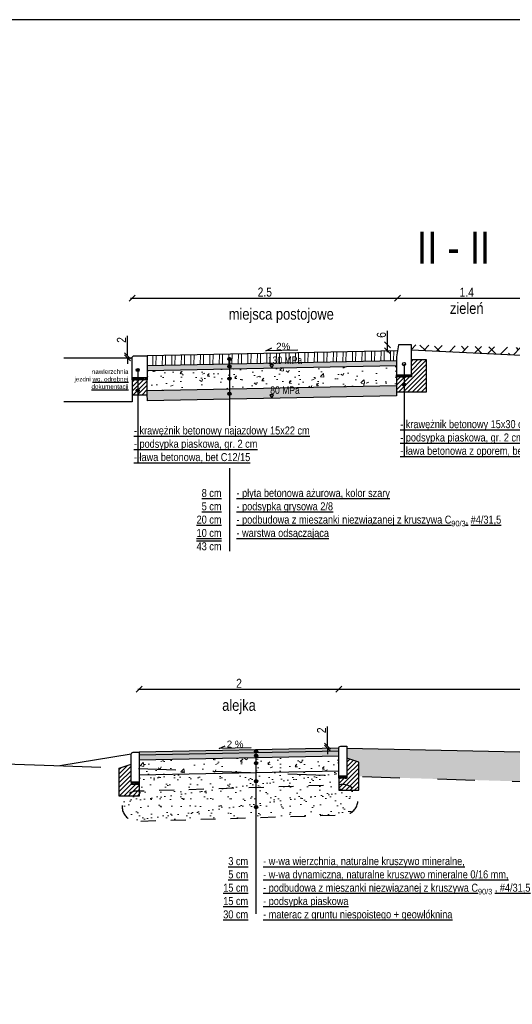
# Model space of a CAD drawing. Header units: metres. Extents: x 540 to 1285, y -13 to 406.
# Tile 5 of 16: x 705 to 803, y 209 to 406. Entities that reach past the tile are written whole.
import ezdxf

# ---------------------------------------------------------------- set-up
doc = ezdxf.new("R2010")
doc.units = ezdxf.units.M
doc.linetypes.add('1_1MM', pattern=[1, 0.5, -0.5])
for name, color, linetype in [('$DR - krawężniki', 1, 'Continuous'), ('$DR - opis', 1, 'Continuous'), ('$DR - przekrój normalny', 1, 'Continuous'), ('C-DROGI-PROFILE', 7, 'Continuous'), ('opis', 1, 'Continuous'), ('wypełnienie', 7, 'Continuous')]:
    doc.layers.add(name, color=color, linetype=linetype)
doc.layers.add('DR - wypełnienie', color=7, linetype='Continuous', lineweight=5)
doc.styles.add('Arial', font='arial.ttf')
doc.styles.add('ARIAL 2', font='ARIALN.TTF')
doc.dimstyles.new('przekroje normalne', dxfattribs={"dimscale": 30, "dimtxt": 0.3, "dimasz": 0.2, "dimexe": 0.08, "dimexo": 1, "dimgap": 0.05, "dimtad": 1, "dimdec": 1, "dimlfac": 0.01, "dimzin": 9, "dimdsep": 46, "dimtxsty": 'ARIAL 2', "dimblk": 'OBLIQUE', "dimcen": 0, "dimdle": 0.05, "dimse1": 1, "dimse2": 1, "dimclrt": 1, "dimadec": 0, "dimazin": 0, "dimtfac": 1, "dimtdec": 1, "dimtofl": 0, "dimtmove": 0, "dimatfit": 3, "dimldrblk": 'OBLIQUE', "dimfxl": 0.5, "dimfxlon": 1, "dimtolj": 1, "dimtzin": 1, "dimarcsym": 0})
pattern_1 = [(83.5, (-1095433.8026, -1183562.7506), (-0.7263383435, 0.65693068), [0, -0.77216, 0, -0.8636, 0, -0.8255]), (53.5, (-1095433.8026, -1183562.7506), (-0.4067514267, 1.64261709), [0, -0.41656, 0, -0.69596, 0, -0.2667]), (13.5, (-1095434.2366, -1183563.2), (1.09687129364, 1.1399812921), [0, -0.254, 0, -0.9144, 0, -1.1938]), (3.5, (-1095434.2366, -1183563.2), (0.7400978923, 1.408232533), [0, -0.127, 0, -0.59944, 0, -0.6858])]
pattern_2 = [(37.5, (828.2313, 826.953), (-0.096002, 2.9364794), [0, -2.31648, 0, -2.5908, 0, -2.4765]), (7.5, (828.2313, 826.953), (2.69714, 4.30095), [0, -1.24968, 0, -2.08788, 0, -0.8001]), (327.5, (826.3568, 826.953), (4.745954, 0.008623), [0, -0.762, 0, -2.7432, 0, -3.5814]), (317.5, (826.357, 826.953), (4.581339, 1.337576), [0, -0.381, 0, -1.79832, 0, -2.0574])]

# ---------------------------------------------------------------- blocks, each defined once
blk = doc.blocks.new('_OBLIQUE')
at = {"color": 0, "linetype": 'ByBlock'}
blk.add_line((-0.5, -0.5), (0.5, 0.5), dxfattribs=at)
blk = doc.blocks.new('*D103')
at = {"layer": '$DR - opis', "color": 0, "lineweight": -2, "transparency": 16777216}
blk.add_line((726.92, 350.15), (780.72, 350.15), dxfattribs=at)
at = {"layer": 'Defpoints', "color": 0, "transparency": 16777216}
for p in [(780.42, 350.15), (780.42, 339.61), (727.22, 338.2)]:
    blk.add_point(p, dxfattribs=at)
at = {"layer": '$DR - opis', "color": 0, "lineweight": -2, "transparency": 16777216, "xscale": 1.2, "yscale": 1.2, "zscale": 1.2, "rotation": 180}
blk.add_blockref('_OBLIQUE', (727.22, 350.15), dxfattribs=at)
at = {"layer": '$DR - opis', "color": 0, "lineweight": -2, "transparency": 16777216, "xscale": 1.2, "yscale": 1.2, "zscale": 1.2}
blk.add_blockref('_OBLIQUE', (780.42, 350.15), dxfattribs=at)
at = {"layer": '$DR - opis', "color": 1, "transparency": 16777216, "insert": (753.82, 351.37), "char_height": 1.8, "attachment_point": 5, "style": 'ARIAL 2'}
blk.add_mtext('\\A1;2.5', dxfattribs=at)
blk = doc.blocks.new('*D104')
at = {"layer": '$DR - opis', "color": 0, "lineweight": -2, "transparency": 16777216}
for p, q in [((778.43, 340.8), (778.43, 343.58)), ((778.43, 339.31), (778.43, 340.8))]:
    blk.add_line(p, q, dxfattribs=at)
at = {"layer": 'Defpoints', "color": 0, "transparency": 16777216}
for p in [(778.43, 340.8), (780.42, 339.61), (780.62, 340.8)]:
    blk.add_point(p, dxfattribs=at)
at = {"layer": '$DR - opis', "color": 0, "lineweight": -2, "transparency": 16777216, "xscale": 1.2, "yscale": 1.2, "zscale": 1.2}
for p, rotation in [((778.43, 340.8), 90), ((778.43, 339.61), 270)]:
    blk.add_blockref('_OBLIQUE', p, dxfattribs=dict(at, rotation=rotation))
at = {"layer": '$DR - opis', "color": 1, "transparency": 16777216, "insert": (777.21, 342.79), "char_height": 1.8, "attachment_point": 5, "rotation": 90, "style": 'ARIAL 2'}
blk.add_mtext('\\A1;6', dxfattribs=at)
blk = doc.blocks.new('*D106')
at = {"layer": '$DR - opis', "color": 0, "lineweight": -2, "transparency": 16777216}
blk.add_line((780.12, 350.15), (808.52, 350.15), dxfattribs=at)
at = {"layer": 'Defpoints', "color": 0, "transparency": 16777216}
for p in [(808.22, 350.15), (780.42, 339.61), (808.22, 339.8)]:
    blk.add_point(p, dxfattribs=at)
at = {"layer": '$DR - opis', "color": 0, "lineweight": -2, "transparency": 16777216, "xscale": 1.2, "yscale": 1.2, "zscale": 1.2, "rotation": 180}
blk.add_blockref('_OBLIQUE', (780.42, 350.15), dxfattribs=at)
at = {"layer": '$DR - opis', "color": 0, "lineweight": -2, "transparency": 16777216, "xscale": 1.2, "yscale": 1.2, "zscale": 1.2}
blk.add_blockref('_OBLIQUE', (808.22, 350.15), dxfattribs=at)
at = {"layer": '$DR - opis', "color": 1, "transparency": 16777216, "insert": (794.32, 351.35), "char_height": 1.8, "attachment_point": 5, "style": 'ARIAL 2'}
blk.add_mtext('\\A1;1.4', dxfattribs=at)
blk = doc.blocks.new('*D108')
at = {"layer": '$DR - opis', "color": 0, "lineweight": -2, "transparency": 16777216}
for p, q in [((726.26, 338.6), (726.26, 342.58)), ((726.26, 338.2), (726.26, 337))]:
    blk.add_line(p, q, dxfattribs=at)
at = {"layer": 'Defpoints', "color": 0, "transparency": 16777216}
for p in [(726.26, 338.6), (727.22, 338.2), (727.62, 338.6)]:
    blk.add_point(p, dxfattribs=at)
at = {"layer": '$DR - opis', "color": 0, "lineweight": -2, "transparency": 16777216, "xscale": 1.2, "yscale": 1.2, "zscale": 1.2}
for p, rotation in [((726.26, 338.6), 270), ((726.26, 338.2), 90)]:
    blk.add_blockref('_OBLIQUE', p, dxfattribs=dict(at, rotation=rotation))
at = {"layer": '$DR - opis', "color": 1, "transparency": 16777216, "insert": (725.06, 341.79), "char_height": 1.8, "attachment_point": 5, "rotation": 90, "style": 'ARIAL 2'}
blk.add_mtext('\\A1;2', dxfattribs=at)
blk = doc.blocks.new('*D123')
at = {"layer": '$DR - opis', "color": 0, "lineweight": -2, "transparency": 16777216}
for p, q in [((766.39, 260.34), (766.39, 264.32)), ((766.39, 259.94), (766.39, 258.74))]:
    blk.add_line(p, q, dxfattribs=at)
at = {"layer": 'Defpoints', "color": 0, "transparency": 16777216}
for p in [(766.39, 260.34), (768.65, 259.94), (769.05, 260.34)]:
    blk.add_point(p, dxfattribs=at)
at = {"layer": '$DR - opis', "color": 0, "lineweight": -2, "transparency": 16777216, "xscale": 1.2, "yscale": 1.2, "zscale": 1.2}
for p, rotation in [((766.39, 260.34), 270), ((766.39, 259.94), 90)]:
    blk.add_blockref('_OBLIQUE', p, dxfattribs=dict(at, rotation=rotation))
at = {"layer": '$DR - opis', "color": 1, "transparency": 16777216, "insert": (765.19, 263.53), "char_height": 1.8, "attachment_point": 5, "rotation": 90, "style": 'ARIAL 2'}
blk.add_mtext('\\A1;2', dxfattribs=at)
blk = doc.blocks.new('*D124')
at = {"layer": '$DR - opis', "color": 0, "lineweight": -2, "transparency": 16777216}
blk.add_line((728.35, 271.75), (768.95, 271.75), dxfattribs=at)
at = {"layer": 'Defpoints', "color": 0, "transparency": 16777216}
for p in [(768.65, 271.75), (728.65, 259.14), (768.65, 259.94)]:
    blk.add_point(p, dxfattribs=at)
at = {"layer": '$DR - opis', "color": 0, "lineweight": -2, "transparency": 16777216, "xscale": 1.2, "yscale": 1.2, "zscale": 1.2, "rotation": 180}
blk.add_blockref('_OBLIQUE', (728.65, 271.75), dxfattribs=at)
at = {"layer": '$DR - opis', "color": 0, "lineweight": -2, "transparency": 16777216, "xscale": 1.2, "yscale": 1.2, "zscale": 1.2}
blk.add_blockref('_OBLIQUE', (768.65, 271.75), dxfattribs=at)
at = {"layer": '$DR - opis', "color": 1, "transparency": 16777216, "insert": (748.65, 272.95), "char_height": 1.8, "attachment_point": 5, "style": 'ARIAL 2'}
blk.add_mtext('\\A1;2', dxfattribs=at)
blk = doc.blocks.new('*D125')
at = {"layer": '$DR - opis', "color": 0, "lineweight": -2, "transparency": 16777216}
blk.add_line((768.35, 271.75), (888.95, 271.75), dxfattribs=at)
at = {"layer": 'Defpoints', "color": 0, "transparency": 16777216}
for p in [(888.65, 271.75), (768.65, 259.94), (888.65, 257.86)]:
    blk.add_point(p, dxfattribs=at)
at = {"layer": '$DR - opis', "color": 0, "lineweight": -2, "transparency": 16777216, "xscale": 1.2, "yscale": 1.2, "zscale": 1.2, "rotation": 180}
blk.add_blockref('_OBLIQUE', (768.65, 271.75), dxfattribs=at)
at = {"layer": '$DR - opis', "color": 0, "lineweight": -2, "transparency": 16777216, "xscale": 1.2, "yscale": 1.2, "zscale": 1.2}
blk.add_blockref('_OBLIQUE', (888.65, 271.75), dxfattribs=at)
at = {"layer": '$DR - opis', "color": 1, "transparency": 16777216, "insert": (828.65, 272.97), "char_height": 1.8, "attachment_point": 5, "style": 'ARIAL 2'}
blk.add_mtext('\\A1;6', dxfattribs=at)

msp = doc.modelspace()

# ---------------------------------------------------------------- hatches: boundary and pattern name
at = {"layer": '$DR - krawężniki', "lineweight": 9}
h = msp.add_hatch(dxfattribs=at)
h.set_pattern_fill('ANSI31', color=251)
h.set_pattern_definition([(45, (-1095433.80257, -1183562.7506), (-0.44901280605, 0.44901280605), [])])
h.paths.add_polyline_path([(786.215, 331.402), (780.215, 331.402), (780.215, 334.402), (783.215, 334.402), (783.215, 337.802), (786.215, 337.802)])
at = {"layer": '$DR - krawężniki'}
h = msp.add_hatch(dxfattribs=at)
h.set_pattern_fill('AR-SAND', color=251, scale=0.03)
h.set_pattern_definition([(37.5, (-1095286.80257, -1183563.81057), (-0.009600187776, 0.293647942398), [0, -0.231648, 0, -0.25908, 0, -0.24765]), (7.5, (-1095286.80257, -1183563.81057), (0.26971396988, 0.43009506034), [0, -0.124968, 0, -0.208788, 0, -0.08001]), (327.5, (-1095286.99002, -1183563.81057), (0.474595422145, 0.000862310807), [0, -0.0762, 0, -0.27432, 0, -0.35814]), (317.5, (-1095286.99, -1183563.81057), (0.45813387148, 0.13375759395), [0, -0.0381, 0, -0.179832, 0, -0.20574])])
h.paths.add_polyline_path([(730.215, 333.802), (730.215, 334.202), (727.215, 334.202), (727.215, 333.802)])
at = {"layer": '$DR - krawężniki', "lineweight": 9}
h = msp.add_hatch(dxfattribs=at)
h.set_pattern_fill('ANSI31', color=251)
h.set_pattern_definition([(45, (-1095386.80257, -1183561.8106), (-0.44901280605, 0.44901280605), [])])
h.paths.add_polyline_path([(730.215, 333.802), (727.215, 333.802), (727.215, 330.802), (730.215, 330.802)])
at = {"layer": '$DR - krawężniki'}
h = msp.add_hatch(dxfattribs=at)
h.set_pattern_fill('AR-SAND', color=251, scale=0.03)
h.set_pattern_definition([(37.5, (-147.08068, 74.89766), (-0.00960019, 0.29364794), [0, -0.231648, 0, -0.25908, 0, -0.24765]), (7.5, (-147.08068, 74.89766), (0.26971397, 0.43009506), [0, -0.124968, 0, -0.208788, 0, -0.08001]), (327.5, (-147.26813, 74.89766), (0.47459542, 0.00086231), [0, -0.0762, 0, -0.27432, 0, -0.35814]), (317.5, (-147.26813, 74.89766), (0.45813387, 0.1337576), [0, -0.0381, 0, -0.179832, 0, -0.20574])])
h.paths.add_polyline_path([(783.215, 334.402), (780.215, 334.402), (780.215, 334.802), (783.215, 334.802)])
at = {"layer": '$DR - opis', "transparency": 33554636}
h = msp.add_hatch(dxfattribs=at)
h.set_pattern_fill('ANSI38', color=82, scale=3)
h.set_pattern_definition([(45, (-1094981.4026, -1183564.1506), (-1.3470384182, 1.3470384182), []), (135, (-1094981.4026, -1183564.1506), (-4.0411152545, 1.3470384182), [4.7625, -2.8575])])
h.paths.add_polyline_path([(806.615, 338.638), (783.215, 339.802), (783.215, 340.802), (806.615, 340.202)])
at = {"layer": '$DR - opis'}
h = msp.add_hatch(color=256, dxfattribs=at)
h.dxf.hatch_style = 1
h.paths.add_polyline_path([(746.41, 337.954, -1), (747.05, 337.954, -1)])
h = msp.add_hatch(color=256, dxfattribs=at)
h.dxf.hatch_style = 1
edge = h.paths.add_edge_path()
edge.add_arc((728.332, 335.771), 0.32, 0, 360)
edge = h.paths.add_edge_path()
edge.add_arc((728.332, 333.976), 0.32, 0, 360)
h = msp.add_hatch(color=256, dxfattribs=at)
h.dxf.hatch_style = 1
h.paths.add_polyline_path([(746.41, 336.462, -1), (747.05, 336.462, -1)])
h = msp.add_hatch(color=256, dxfattribs=at)
h.dxf.hatch_style = 1
h.paths.add_polyline_path([(781.419, 336.943, 1), (782.059, 336.943, 1)])
h.paths.add_polyline_path([(782.059, 334.51, 1), (781.419, 334.51, 1)])
h = msp.add_hatch(color=256, dxfattribs=at)
h.dxf.hatch_style = 1
h.paths.add_polyline_path([(746.41, 334.033, -1), (747.05, 334.033, -1)])
h = msp.add_hatch(color=256, dxfattribs=at)
h.dxf.hatch_style = 1
h.paths.add_polyline_path([(728.652, 331.639, 1), (728.012, 331.639, 1)])
h = msp.add_hatch(color=256, dxfattribs=at)
h.dxf.hatch_style = 1
h.paths.add_polyline_path([(782.059, 332.81, 1), (781.419, 332.81, 1)])
h = msp.add_hatch(color=256, dxfattribs=at)
h.dxf.hatch_style = 1
h.paths.add_polyline_path([(746.41, 330.999, -1), (747.05, 330.999, -1)])
h = msp.add_hatch(color=256, dxfattribs=at)
h.dxf.hatch_style = 1
h.paths.add_polyline_path([(751.749, 259.297, -1), (752.389, 259.297, -1)])
h = msp.add_hatch(color=256, dxfattribs=at)
h.dxf.hatch_style = 1
h.paths.add_polyline_path([(751.749, 258.435, -1), (752.389, 258.435, -1)])
h = msp.add_hatch(dxfattribs=at)
h.set_pattern_fill('ANSI31')
h.set_pattern_definition([(45, (96.3827, 381.8112), (-0.4490128, 0.4490128), [])])
h.paths.add_polyline_path([(728.646, 252.741), (728.646, 250.341), (724.646, 250.341), (724.646, 255.941), (727.046, 256.725), (727.046, 252.741)])
h = msp.add_hatch(color=256, dxfattribs=at)
h.dxf.hatch_style = 1
h.paths.add_polyline_path([(751.749, 256.942, -1), (752.389, 256.942, -1)])
h = msp.add_hatch(dxfattribs=at)
h.set_pattern_fill('ANSI31')
h.set_pattern_definition([(45, (48.3827, 383.0112), (-0.4490128, 0.4490128), [])])
h.paths.add_polyline_path([(768.646, 253.941), (768.646, 251.541), (772.646, 251.541), (772.646, 257.141), (770.246, 257.925), (770.246, 253.941)])
h = msp.add_hatch(color=256, dxfattribs=at)
h.dxf.hatch_style = 1
h.paths.add_polyline_path([(751.749, 253.328, -1), (752.389, 253.328, -1)])
h = msp.add_hatch(color=256, dxfattribs=at)
h.dxf.hatch_style = 1
h.paths.add_polyline_path([(751.749, 248.14, -1), (752.389, 248.14, -1)])
h = msp.add_hatch()
h.set_pattern_fill('AR-SAND', color=256, scale=0.03)
h.set_pattern_definition([(37.5, (-2.21113, -6.76377), (-0.00960019, 0.29364794), [0, -0.231648, 0, -0.25908, 0, -0.24765]), (7.5, (-2.21113, -6.76377), (0.26971397, 0.43009506), [0, -0.124968, 0, -0.208788, 0, -0.08001]), (327.5, (-2.39858, -6.76377), (0.47459542, 0.00086231), [0, -0.0762, 0, -0.27432, 0, -0.35814]), (317.5, (-2.3986, -6.76377), (0.45813387, 0.1337576), [0, -0.0381, 0, -0.179832, 0, -0.20574])])
h.paths.add_polyline_path([(727.046, 253.141), (728.646, 253.141), (728.646, 252.741), (727.046, 252.741)])
h = msp.add_hatch()
h.set_pattern_fill('AR-SAND', color=256, scale=0.03)
h.set_pattern_definition([(37.5, (-50.21113, -5.56377), (-0.00960019, 0.29364794), [0, -0.231648, 0, -0.25908, 0, -0.24765]), (7.5, (-50.21113, -5.56377), (0.26971397, 0.43009506), [0, -0.124968, 0, -0.208788, 0, -0.08001]), (327.5, (-50.39858, -5.56377), (0.47459542, 0.00086231), [0, -0.0762, 0, -0.27432, 0, -0.35814]), (317.5, (-50.3986, -5.56377), (0.45813387, 0.1337576), [0, -0.0381, 0, -0.179832, 0, -0.20574])])
h.paths.add_polyline_path([(770.246, 254.341), (768.646, 254.341), (768.646, 253.941), (770.246, 253.941)])
at = {"layer": 'DR - wypełnienie'}
h = msp.add_hatch(dxfattribs=at)
h.set_pattern_fill('ANSI32', color=252, angle=44)
h.set_pattern_definition([(89, (-1095433.8026, -1183562.7506), (-1.9047098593, 0.0332468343), []), (89, (-1095433.1566, -1183562.1267), (-1.9047098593, 0.0332468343), [])])
h.paths.add_polyline_path([(730.215, 338.602), (730.215, 336.602), (780.215, 337.602), (780.215, 339.602)])
h = msp.add_hatch(dxfattribs=at)
h.set_pattern_fill('AR-SAND', color=252, scale=0.1, angle=46)
h.set_pattern_definition(pattern_1)
h.paths.add_polyline_path([(730.215, 336.602), (730.215, 335.602), (780.215, 336.602), (780.215, 337.602)])
at = {"layer": 'DR - wypełnienie', "lineweight": 5}
h = msp.add_hatch(dxfattribs=at)
h.set_pattern_fill('AR-CONC', color=252, scale=0.15)
h.set_pattern_definition([(50, (-1095433.8026, -1183562.7506), (5.46554007, -0.478172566), [0.5715, -6.2865]), (355, (-1095433.8026, -1183562.7506), (-1.057302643, 5.731705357), [0.4572, -5.029217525]), (100.4514447, (-1095433.347, -1183562.7904), (4.408237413, 5.253532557), [0.485700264, -5.342707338]), (46.1842, (-1095433.8026, -1183561.2266), (8.132371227, -1.261269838), [0.85725, -9.42975]), (96.6355576, (-1095433.125, -1183561.332), (7.12212402, 7.422783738), [0.728550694, -8.014068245]), (351.18415117, (-1095433.8026, -1183561.2266), (7.12212402, 7.422783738), [0.68579901, -7.543791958]), (21, (-1095433.0406, -1183561.6076), (4.548431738, -3.067955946), [0.5715, -6.2865]), (326, (-1095433.0406, -1183561.6076), (1.85406085, 5.525638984), [0.4572, -5.0292]), (71.451445, (-1095432.6615, -1183561.863), (6.402492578, 2.457683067), [0.485700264, -5.342698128]), (37.5, (-1095433.8026, -1183562.7506), (0.0926580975, 2.5366511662), [0, -4.96824, 0, -5.1054, 0, -5.04825]), (7.5, (-1095433.8026, -1183562.7506), (2.0045898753, 3.0054172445), [0, -2.91084, 0, -4.85394, 0, -1.92405]), (327.5, (-1095435.5018, -1183562.7506), (4.067717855, -0.1718623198), [0, -1.905, 0, -5.9436, 0, -7.8867]), (317.5, (-1095436.264, -1183562.7506), (4.4438754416, 0.762794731), [0, -2.4765, 0, -3.94716, 0, -5.6007])])
h.paths.add_polyline_path([(730.215, 335.602), (730.215, 331.602), (780.215, 332.602), (780.215, 336.602)])
at = {"layer": 'DR - wypełnienie'}
h = msp.add_hatch(dxfattribs=at)
h.set_pattern_fill('AR-SAND', color=252, scale=0.1, angle=46)
h.set_pattern_definition(pattern_1)
h.paths.add_polyline_path([(730.215, 331.602), (730.215, 329.602), (780.215, 330.602), (780.215, 332.602)])
h = msp.add_hatch(dxfattribs=at)
h.set_pattern_fill('HONEY', color=252, scale=0.2, angle=2)
h.set_pattern_definition([(2, (-1096688.41462, -1182982.76455), (0.186545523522, 0.116566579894), [0.127, -0.254]), (122, (-1096688.41462, -1182982.76455), (-0.1942223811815, 0.103269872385), [0.127, -0.254]), (62, (-1096688.41462, -1182982.76455), (-0.0076768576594, 0.219836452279), [-0.254, 0.127])])
h.paths.add_polyline_path([(768.646, 259.341), (768.646, 259.941), (728.646, 259.141), (728.646, 258.541)])
h = msp.add_hatch(dxfattribs=at)
h.set_pattern_fill('GRAVEL', color=252, scale=0.2, angle=2)
h.set_pattern_definition([(230.0127875, (-1096687.71901, -1182981.72364), (-7.8039276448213, -9.422092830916), [0.136688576, -13.5321934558]), (186.969741, (-1096687.806845, -1182981.828373), (12.1491150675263, 1.4408758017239), [0.234561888, -23.2216195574]), (134.5104471, (-1096688.039674, -1182981.856836), (10.5438475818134, -10.814612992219), [0.165392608, -16.37388911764]), (269.273689, (-1096688.42681, -1182982.12451), (0.3062233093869, 20.3430794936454), [0.213601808, -21.1465749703]), (294.83365418, (-1096688.429516, -1182982.338094), (-5.5024000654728, 12.0072835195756), [0.20945348, -20.73592309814]), (359.273689, (-1096688.34155, -1182982.52818), (-20.3430794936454, 0.3062233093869), [0.213601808, -21.1465749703]), (39.69424047, (-1096688.127963, -1182982.530888), (-12.845375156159, -10.6147633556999), [0.282477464, -27.9652461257]), (74.25532837, (-1096687.910607, -1182982.350472), (6.3275940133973, 22.58658898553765), [0.266687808, -26.40210264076]), (123.42956562, (-1096687.83824, -1182982.09379), (-8.5840011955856, 12.9162909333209), [0.2143252, -21.2182182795]), (177.2363583, (-1096687.95632, -1182981.91492), (11.2046497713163, -0.6253443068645), [0.244685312, -11.98957478]), (224.3974378, (-1096688.200716, -1182981.903124), (-11.7945361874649, -11.594686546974), [0.316431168, -31.3267090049]), (140.81407483, (-1096687.42123, -1182982.09956), (-7.320414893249, 5.8440812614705), [0.108001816, -10.69222632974]), (173.4692344, (-1096687.50494, -1182982.03132), (13.2708698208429, -1.5698096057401), [0.205472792, -20.3418555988]), (227, (-1096687.7091, -1182982.00795), (0.03545788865, -1.01538108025), [0.143683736, -1.2931572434]), (205.19859051, (-1096687.78441, -1182981.88859), (5.005989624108, 2.2080516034), [0.077376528, -7.66024894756]), (293.80140949, (-1096687.85442, -1182981.92153), (-1.12175474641, 3.010685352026), [0.109426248, -5.361901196]), (32.96375653, (-1096687.81026, -1182982.02165), (2.975227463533, 2.137135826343), [0.177727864, -5.74651926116]), (163.56505118, (-1096687.66115, -1182981.92495), (2.0662200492, -0.944465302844), [0.128514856, -3.0843592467]), (18.389540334, (-1096688.443344, -1182981.942096), (10.0474371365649, 3.4007221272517), [0.1800352, -17.823530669]), (72.34617594, (-1096688.2725, -1182981.8853), (-3.6714875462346, -11.3110234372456), [0.151039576, -14.9528862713]), (295.19859051, (-1096687.66824, -1182981.72187), (-2.208051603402, 5.005989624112), [0.15475204, -7.58287343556]), (345.61045967, (-1096687.60235, -1182981.861897), (-10.2601844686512, 2.691564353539), [0.1800352, -17.823530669]), (341.44395478, (-1096688.42136, -1182982.57163), (-5.147821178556, 1.853472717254), [0.17361408, -8.50709372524]), (296.7751406, (-1096688.25677, -1182982.62688), (-5.4669421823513, 10.9919024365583), [0.145468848, -14.4014373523]), (68.80140949, (-1096687.62263, -1182982.7369), (1.853472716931, 5.147821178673), [0.15475204, -7.58287343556]), (19.35402464, (-1096687.56667, -1182982.592616), (-13.0581224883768, -4.5224768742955), [0.170313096, -16.8609503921]), (71.44395478, (-1096688.12016, -1182982.75427), (-1.85347271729, -5.147821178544), [0.08680704, -8.59390076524]), (103.309932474, (-1096687.68355, -1182982.73902), (-1.15721263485, 4.026066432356), [0.05180584, -5.1287979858]), (167.963756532, (-1096687.69548, -1182982.6886), (3.081601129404, -0.909007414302), [0.20945348, -3.9796218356]), (188.00900596, (-1096687.900325, -1182982.64493), (10.1183529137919, 1.3699599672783), [0.1941068, -19.21654594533]), (305.69006753, (-1096687.80707, -1182982.11303), (-1.08629685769, 1.99530427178), [0.146529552, -3.5167105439]), (355.15722659, (-1096687.721585, -1182982.232043), (17.332394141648, -1.4279780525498), [0.255822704, -25.326403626]), (62.9453959, (-1096687.46668, -1182982.25364), (-3.8133191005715, -7.249499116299), [0.104603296, -10.35575692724]), (92, (-1096687.4191, -1182982.1605), (-1.0508389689, 0.9799231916), [0.06096, -0.95504]), (122.25643716, (-1096687.921696, -1182982.61518), (4.309729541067, -6.965836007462), [0.141146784, -13.9735763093]), (50.0127875, (-1096687.99703, -1182982.49582), (7.803927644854, 9.4220928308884), [0.273377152, -13.3955048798]), (2, (-1096687.8214, -1182982.2864), (0.9799231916, 1.0508389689), [0.26416, -0.75184]), (327.3048465, (-1096687.55735, -1182982.27714), (10.4020160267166, -6.7530886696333), [0.160643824, -15.90372668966]), (256.0546041, (-1096687.42216, -1182982.36391), (-0.873549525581, -4.096982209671), [0.147931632, -7.2486600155]), (209.64597536, (-1096687.45781, -1182982.507485), (-18.9376616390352, -10.827510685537), [0.24085804, -23.8449857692]), (177.42607874, (-1096687.66714, -1182982.626624), (-13.2354119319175, 0.5544285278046), [0.254811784, -25.2263385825])])
h.paths.add_polyline_path([(768.646, 258.341), (768.646, 259.341), (728.646, 258.541), (728.646, 257.541)])
at = {"layer": 'DR - wypełnienie', "lineweight": 5}
h = msp.add_hatch(dxfattribs=at)
h.set_pattern_fill('AR-CONC', color=252, scale=0.15)
h.set_pattern_definition([(50, (-1096688.4146, -1182982.7646), (5.46554007, -0.478172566), [0.5715, -6.2865]), (355, (-1096688.4146, -1182982.7646), (-1.057302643, 5.731705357), [0.4572, -5.029217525]), (100.4514447, (-1096687.959, -1182982.8044), (4.408237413, 5.253532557), [0.485700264, -5.342707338]), (46.1842, (-1096688.4146, -1182981.2406), (8.132371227, -1.261269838), [0.85725, -9.42975]), (96.6355576, (-1096687.737, -1182981.346), (7.12212402, 7.422783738), [0.728550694, -8.014068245]), (351.18415117, (-1096688.415, -1182981.2406), (7.12212402, 7.422783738), [0.68579901, -7.543791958]), (21, (-1096687.6526, -1182981.6216), (4.548431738, -3.067955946), [0.5715, -6.2865]), (326, (-1096687.6526, -1182981.6216), (1.85406085, 5.525638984), [0.4572, -5.0292]), (71.451445, (-1096687.2736, -1182981.877), (6.402492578, 2.457683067), [0.485700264, -5.342698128]), (37.5, (-1096688.4146, -1182982.7646), (0.0926580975, 2.5366511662), [0, -4.96824, 0, -5.1054, 0, -5.04825]), (7.5, (-1096688.4146, -1182982.7646), (2.0045898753, 3.0054172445), [0, -2.91084, 0, -4.85394, 0, -1.92405]), (327.5, (-1096690.1139, -1182982.7646), (4.067717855, -0.1718623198), [0, -1.905, 0, -5.9436, 0, -7.8867]), (317.5, (-1096690.876, -1182982.7646), (4.4438754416, 0.762794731), [0, -2.4765, 0, -3.94716, 0, -5.6007])])
h.paths.add_polyline_path([(768.646, 255.341), (768.646, 258.341), (728.646, 257.541), (728.646, 254.541)])
at = {"layer": 'wypełnienie', "lineweight": 5}
h = msp.add_hatch(dxfattribs=at)
h.set_pattern_fill('AR-SAND', color=256, scale=0.3, style=0)
h.set_pattern_definition(pattern_2)
h.paths.add_polyline_path([(884.646, 254.661), (887.046, 255.445), (887.046, 257.461), (770.246, 259.962), (770.246, 257.925), (772.646, 257.141), (772.646, 254.3), (782.051, 253.965), (884.646, 250.928)])
h.paths.add_polyline_path([(1168.646, 253.761), (1171.046, 254.545), (1171.046, 256.188), (1054.246, 257.307), (1054.246, 255.445), (1056.646, 254.661), (1056.646, 249.081, -0.4141978), (1058.646, 247.082), (1058.646, 244.957), (1067.579, 244.639), (1107.476, 243.386), (1168.68, 242.156, -0.5724976), (1172.184, 248.125), (1168.646, 248.161)])
h = msp.add_hatch(dxfattribs=at)
h.set_pattern_fill('AR-SAND', color=256, scale=0.3, style=0)
h.set_pattern_definition(pattern_2)
h.paths.add_polyline_path([(728.646, 254.541), (756.351, 255.095), (756.351, 252.157), (730.655, 251.362, 0.104555), (728.646, 250.872), (728.646, 253.141)])
h.paths.add_polyline_path([(768.646, 252.537), (768.646, 255.341), (756.351, 255.095), (756.351, 252.157)])
h = msp.add_hatch(dxfattribs=at)
h.set_pattern_fill('AR-SAND', color=256, scale=0.3, style=0)
h.set_pattern_definition(pattern_2)
edge = h.paths.add_edge_path()
edge.add_line((745.882, 251.855), (745.882, 245.85))
edge.add_line((745.882, 245.85), (768.945, 246.564))
edge.add_arc((769.558, 249.53), 3.029, 258.32719, 456.08814)
edge.add_line((769.237, 252.541), (768.069, 252.541))
edge.add_line((768.069, 252.541), (745.882, 251.855))
edge = h.paths.add_edge_path()
edge.add_line((745.882, 251.855), (728.655, 251.322))
edge.add_arc((728.259, 248.296), 3.052, 82.53656, 283.36688)
edge.add_line((728.965, 245.327), (745.882, 245.85))
edge.add_line((745.882, 245.85), (745.882, 251.855))

# ---------------------------------------------------------------- linework, layer by layer
at = {"layer": '$DR - krawężniki', "color": 2}
msp.add_lwpolyline([(780.215, 334.802), (783.215, 334.802), (783.215, 340.802), (780.615, 340.802), (780.215, 338.402)], close=True, dxfattribs=at)
msp.add_lwpolyline([(730.215, 334.202), (727.215, 334.202), (727.215, 338.202, -0.4142136), (727.615, 338.602), (730.215, 338.602)], format="xyb", close=True, dxfattribs=at)
at = {"layer": '$DR - krawężniki', "color": 1}
for points in [[(780.215, 334.402), (780.215, 331.402), (786.215, 331.402), (786.215, 337.802), (783.215, 337.802)], [(730.215, 334.202), (730.215, 333.802), (727.215, 333.802), (727.215, 334.202)], [(727.215, 333.802), (727.215, 330.802), (730.215, 330.802), (730.215, 333.802)], [(783.215, 334.802), (783.215, 334.402), (780.215, 334.402), (780.215, 334.802)]]:
    msp.add_lwpolyline(points, dxfattribs=at)
at = {"layer": '$DR - opis', "transparency": 33554687, "flags": 128}
for points in [[(780.416, 339.606), (730.215, 338.602)], [(760.451, 339.764), (754.053, 339.613), (755.231, 340.178)], [(780.215, 337.602), (730.215, 336.602)], [(746.707, 337.795), (746.707, 324.566)], [(780.215, 336.602), (730.215, 335.602)], [(780.215, 332.602), (730.215, 331.602)], [(730.189, 330.907), (730.215, 329.602)], [(780.215, 331.402), (780.215, 330.602), (730.215, 329.602)], [(746.707, 316.106), (746.707, 299.411)], [(768.646, 259.941), (728.646, 259.141)], [(768.646, 259.341), (728.646, 258.541)], [(751.088, 260.016), (744.69, 259.864), (745.868, 260.429)], [(752.046, 259.269), (752.046, 226.727)], [(728.646, 253.141), (728.646, 250.341), (724.646, 250.341), (724.646, 255.941), (727.046, 256.725)], [(768.646, 258.341), (728.646, 257.541)], [(768.646, 254.341), (768.646, 251.541), (772.646, 251.541), (772.646, 257.141), (770.246, 257.925)], [(768.646, 255.341), (728.646, 254.541)]]:
    msp.add_lwpolyline(points, dxfattribs=at)
at = {"layer": '$DR - opis', "color": 82, "transparency": 33554636, "flags": 128}
msp.add_lwpolyline([(783.215, 339.802), (806.615, 338.638)], dxfattribs=at)
at = {"layer": '$DR - opis', "transparency": 33554687, "flags": 128}
for points in [[(755.58, 336.785), (754.85, 336.785), (755.215, 336.102)], [(755.58, 330.785), (754.85, 330.785), (755.215, 330.102)]]:
    msp.add_lwpolyline(points, close=True, dxfattribs=at)
at = {"layer": '$DR - opis', "color": 94, "transparency": 33554687, "flags": 128}
for points in [[(727.046, 258.755), (712.703, 256.439)], [(770.246, 259.962), (887.046, 257.461)]]:
    msp.add_lwpolyline(points, dxfattribs=at)
at = {"layer": '$DR - opis', "color": 192, "linetype": '1_1MM', "lineweight": 30, "ltscale": 6, "flags": 128}
msp.add_lwpolyline([(728.965, 245.327), (768.945, 246.564, 1.2410879), (768.636, 252.559), (728.655, 251.322, 1.2005603)], format="xyb", close=True, dxfattribs=at)
at = {"layer": '$DR - opis'}
for centre in [(746.73, 337.954), (728.332, 335.771), (746.73, 336.462), (781.739, 336.943), (728.332, 333.976), (746.73, 334.033), (781.739, 334.51), (728.332, 331.639), (781.739, 332.81), (746.73, 330.999), (752.069, 259.297), (752.069, 258.435), (752.069, 256.942), (752.069, 253.328), (752.069, 248.14)]:
    msp.add_circle(centre, 0.32, dxfattribs=at)
at = {"linetype": 'Continuous'}
msp.add_lwpolyline([(570.089, 0.354), (1285.089, 0.354), (1285.089, 405.983), (570.089, 405.983)], close=True, dxfattribs=at)
at = {"flags": 128}
for points in [[(713.51, 338.202), (727.215, 338.202)], [(727.215, 330.802), (727.215, 329.38), (713.51, 329.38)]]:
    msp.add_lwpolyline(points, dxfattribs=at)
at = {"color": 2}
for points in [[(727.446, 259.141), (728.646, 259.141), (728.646, 253.141), (727.046, 253.141), (727.046, 258.741, -0.4142136)], [(769.046, 260.341), (770.246, 260.341), (770.246, 254.341), (768.646, 254.341), (768.646, 259.941, -0.4142136)]]:
    msp.add_lwpolyline(points, format="xyb", close=True, dxfattribs=at)
at = {"color": 32, "linetype": '1_1MM', "lineweight": 30, "ltscale": 15, "flags": 128}
msp.add_lwpolyline([(713.471, 256.412), (782.051, 253.965), (920.682, 249.861), (1067.579, 244.639), (1107.476, 243.386), (1246.549, 240.591)], dxfattribs=at)
at = {"color": 1}
for points in [[(727.046, 253.141), (727.046, 252.741), (728.646, 252.741), (728.646, 253.141)], [(770.246, 254.341), (770.246, 253.941), (768.646, 253.941), (768.646, 254.341)]]:
    msp.add_lwpolyline(points, dxfattribs=at)
at = {"layer": 'C-DROGI-PROFILE', "color": 94, "linetype": 'Continuous', "lineweight": -3}
msp.add_lwpolyline([(699.755, 256.901), (713.471, 256.412)], dxfattribs=at)
at = {"layer": 'opis', "flags": 128}
for points in [[(728.332, 335.771), (728.332, 317.111)], [(781.739, 336.943), (781.739, 318.283)]]:
    msp.add_lwpolyline(points, dxfattribs=at)

# ---------------------------------------------------------------- texts
at = {"layer": '$DR - przekrój normalny', "insert": (791.677, 363.501), "char_height": 6.4, "width": 49.96021, "attachment_point": 2, "style": 'ARIAL 2'}
msp.add_mtext('\\A1;\\pt34.743;II - II', dxfattribs=at)
at = {"color": 1, "char_height": 1.5, "attachment_point": 5, "style": 'ARIAL 2'}
for s, insert in [('\\A1;130 MPa', (757.873, 337.71)), ('\\A1;80 MPa', (757.873, 331.71))]:
    msp.add_mtext(s, dxfattribs=dict(at, insert=insert))
at = {"layer": 'opis', "style": 'ARIAL 2'}
for s, insert, char_height, width, attachment_point in [('\\A1;\\pt12.214;zieleń', (794.318, 349.255), 2.25, 61.68964, 2), ('\\A1;\\pt12.214;miejsca postojowe', (757.125, 348.106), 2.25, 61.68964, 2), ('\\A1;\\pt9.6;{\\L- krawężnik betonowy 15x30 cm\\P- podsypka piaskowa, gr. 2 cm\\P- ława betonowa z oporem, bet C12/15}', (780.978, 321.993), 1.6, 75.17282, 4), ('\\A1;\\pt9.6;{\\L- krawężnik betonowy najazdowy 15x22 cm\\P- podsypka piaskowa, gr. 2 cm\\P- ława betonowa, bet C12/15}', (727.571, 320.821), 1.6, 75.17282, 4), ('\\A1;\\pt8;{\\L  8 cm^I- płyta betonowa ażurowa, kolor szary\\P  5 cm^I- podsypka grysowa 2/8\\P20 cm^I- podbudowa z mieszanki niezwiązanej z kruszywa C\\H0.7x;\\S^ 90\\/3;\\H1.4286x;, #4/31,5\\P10 cm^I- warstwa odsączająca\\P\\l\\O43 cm}', (740.144, 305.753), 1.6, 75.17282, 4), ('\\A1;\\pt12.214;alejka', (748.646, 269.689), 2.25, 61.68964, 2), ('\\A1;\\pt8;{\\L  3 cm^I- w-wa wierzchnia, naturalne kruszywo mineralne, \\P  5 cm^I- w-wa dynamiczna, naturalne kruszywo mineralne 0/16 mm, \\P15 cm^I- podbudowa z mieszanki niezwiązanej z kruszywa C\\H0.7x;\\S^ 90\\/3;\\H1.4286x; , #4/31,5\\P\\H0.99998x;15 cm^I- podsypka piaskowa\\P30 cm^I- materac z gruntu niespoistego + geowłóknina}', (745.483, 231.732), 1.6, 75.17282, 4)]:
    msp.add_mtext(s, dxfattribs=dict(at, insert=insert, char_height=char_height, width=width, attachment_point=attachment_point))
at = {"layer": 'opis', "char_height": 2.1, "attachment_point": 6, "rotation": 359.60352, "style": 'Arial'}
for s, insert, width in [('\\A1;{\\H0.66667x;2%\\H1.5x;\\L                                                       }', (758.919, 340.491), 6.05758), ('\\A1;{\\H0.66667x;2 %\\H1.5x;\\L                                                       }', (749.556, 260.743), 6.75075)]:
    msp.add_mtext(s, dxfattribs=dict(at, insert=insert, width=width))

# ---------------------------------------------------------------- dimensions: what is measured, and where the dimension line sits
at = {"layer": '$DR - opis', "transparency": 33554636}
dim = msp.add_linear_dim(base=(780.416, 350.147), p1=(727.215, 338.202), p2=(780.416, 339.606), text='2.5', dimstyle='przekroje normalne', override={"dimscale": 6, "dimlfac": 0.05, "dimtmove": 1}, dxfattribs=at)
dim.commit()
dim.dimension.update_dxf_attribs({"geometry": '*D103', "text_midpoint": (753.815, 351.366)})
for base, p1, p2, picture, middle in [((808.215, 350.147), (780.416, 339.606), (808.215, 339.802), '*D106', (794.315, 351.35)), ((768.646, 271.75), (728.646, 259.141), (768.646, 259.941), '*D124', (748.646, 272.953)), ((888.646, 271.75), (768.646, 259.941), (888.646, 257.861), '*D125', (828.646, 272.969))]:
    dim = msp.add_linear_dim(base=base, p1=p1, p2=p2, dimstyle='przekroje normalne', override={"dimscale": 6, "dimlfac": 0.05, "dimtmove": 1}, dxfattribs=at)
    dim.commit()
    dim.dimension.update_dxf_attribs({"geometry": picture, "text_midpoint": middle})
for base, p1, p2, picture, middle in [((778.432, 340.802), (780.416, 339.606), (780.615, 340.802), '*D104', (777.213, 342.79)), ((766.39, 260.341), (768.646, 259.941), (769.046, 260.341), '*D123', (765.186, 263.531))]:
    dim = msp.add_linear_dim(base=base, p1=p1, p2=p2, angle=90, dimstyle='przekroje normalne', override={"dimscale": 6, "dimdec": 0, "dimlfac": 5}, dxfattribs=at)
    dim.commit()
    dim.dimension.update_dxf_attribs({"geometry": picture, "text_midpoint": middle})

# ---------------------------------------------------------------- next in the draw order: texts
at = {"layer": 'opis', "insert": (726.473, 333.796), "char_height": 0.9, "width": 15.22656, "attachment_point": 6, "style": 'Arial', "bg_fill": 3, "box_fill_scale": 1.5, "bg_fill_color": 256, "bg_fill_transparency": 0}
msp.add_mtext('\\A1;nawierzchnia\\Pjezdni{\\L wg. odrębnej dokumentacji    }', dxfattribs=at)

# ---------------------------------------------------------------- next in the draw order: dimensions: what is measured, and where the dimension line sits
at = {"layer": '$DR - opis', "transparency": 33554636}
dim = msp.add_linear_dim(base=(726.26, 338.602), p1=(727.215, 338.202), p2=(727.615, 338.602), angle=90, dimstyle='przekroje normalne', override={"dimscale": 6, "dimdec": 0, "dimlfac": 5}, dxfattribs=at)
dim.commit()
dim.dimension.update_dxf_attribs({"geometry": '*D108', "text_midpoint": (725.056, 341.792)})

doc.saveas('drawing.dxf')
